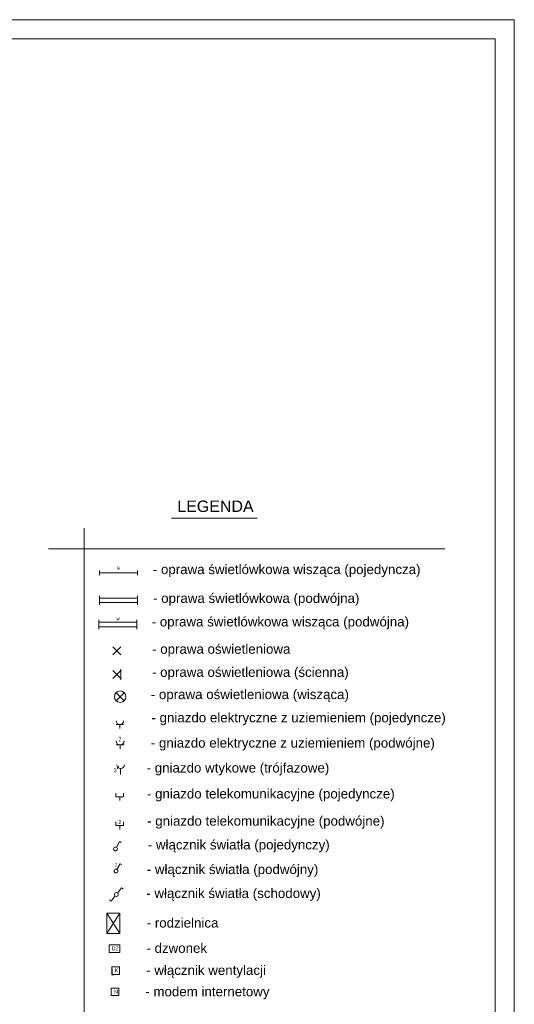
# Model space of a CAD drawing. Header units: millimetres. Extents: x 7052 to 69970, y -1719 to 15326.
# Tile 80 of 160: x 46285 to 47583, y 1640 to 4221. Entities that reach past the tile are written whole.
import ezdxf

# ---------------------------------------------------------------- set-up
doc = ezdxf.new("R2010")
doc.units = ezdxf.units.MM
for name, color, linetype, lineweight in [('m_elektryka', 10, 'Continuous', 5), ('m_elektryka_bialy', 7, 'Continuous', 5), ('m_tabela', 7, 'Continuous', 20), ('m_tekst', 7, 'Continuous', 13), ('m_telekomunikacja', 1, 'Continuous', 5), ('m_went+klima', 1, 'Continuous', 5), ('m_ściany', 7, 'Continuous', 30)]:
    doc.layers.add(name, color=color, linetype=linetype, lineweight=lineweight)
doc.styles.add('ARIAL', font='arial.ttf')
doc.styles.add('DIM', font='dim', dxfattribs={"width": 0.75})
doc.styles.add('PIOTR', font='arial.ttf', dxfattribs={"height": 10})
doc.styles.get("Standard").update_dxf_attribs({"font": 'arial.ttf'})

# ---------------------------------------------------------------- blocks, each defined once
blk = doc.blocks.new('oprawa ścienna')
at = {"layer": 'm_elektryka', "color": 0}
for p, q in [((10.6, 10.6), (-10.6, -10.6)), ((-10.6, 10.6), (10.6, -10.6))]:
    blk.add_line(p, q, dxfattribs=at)
at = {"layer": 'm_elektryka', "color": 0, "ltscale": 0.4}
blk.add_line((10.6, 13.6), (10.6, -13.6), dxfattribs=at)
blk = doc.blocks.new('oświetlenie')
at = {"layer": 'm_elektryka', "color": 0}
for p, q in [((10.6, 10.6), (-10.6, -10.6)), ((-10.6, 10.6), (10.6, -10.6))]:
    blk.add_line(p, q, dxfattribs=at)
blk = doc.blocks.new('świetlówka 2')
at = {"layer": 'm_elektryka', "color": 0, "ltscale": 0.4}
for p, q in [((-100, -6), (-100, 0)), ((0, -6), (0, 0)), ((-100, -6), (0, -6)), ((-100, -12), (-100, -6)), ((-100, -18), (-100, -12)), ((-100, -18), (0, -18)), ((-100, -24), (-100, -18)), ((0, -12), (0, -6)), ((0, -18), (0, -12)), ((0, -24), (0, -18))]:
    blk.add_line(p, q, dxfattribs=at)
blk = doc.blocks.new('gniazdo z u')
at = {"layer": 'm_elektryka', "color": 0}
for p, q in [((-20, -10), (0, -10)), ((-10, -20), (-10, -10))]:
    blk.add_line(p, q, dxfattribs=at)
blk.add_arc((-10, 0), 10, 180, 0, dxfattribs=at)
blk = doc.blocks.new('właczn ik pojedynczy')
at = {"layer": 'm_elektryka', "color": 0}
for p in [(-12.4, 12.7), (0, 0)]:
    blk.add_line(p, (-14.8, 8.3), dxfattribs=at)
blk.add_circle((4.4, -2.4), 5, dxfattribs=at)
blk = doc.blocks.new('g telekomunikacyjne')
at = {"layer": 'm_elektryka', "color": 0, "ltscale": 0.4}
for p, q in [((-10, 10), (-10, 0)), ((10, 0), (-10, 0)), ((10, 10), (10, 0))]:
    blk.add_line(p, q, dxfattribs=at)
at = {"layer": 'm_elektryka', "color": 0}
blk.add_line((0, -10), (0, 0), dxfattribs=at)
blk = doc.blocks.new('wlacznik schodowy')
at = {"layer": 'm_elektryka', "color": 0}
for p, q in [((0, 0), (10.6, 13.3)), ((10.6, 13.3), (14.5, 10.1)), ((-20.8, -17.9), (-16.9, -21.1)), ((-6.3, -7.8), (-16.9, -21.1))]:
    blk.add_line(p, q, dxfattribs=at)
blk.add_circle((-3.1, -3.9), 5, dxfattribs=at)
blk = doc.blocks.new('g trojfazowe')
at = {"layer": 'm_elektryka', "color": 0, "ltscale": 0.4}
blk.add_line((-4.6, 5.2), (-9, 0.1), dxfattribs=at)
at = {"layer": 'm_elektryka', "color": 0}
blk.add_line((0, -15.9), (0, 0), dxfattribs=at)
blk.add_arc((0, 10), 10, 180, 0, dxfattribs=at)
at = {"layer": 'm_elektryka', "color": 0, "style": 'ARIAL'}
blk.add_text('3 ', height=10, dxfattribs=at).set_placement((-18.2, -9.5))
blk = doc.blocks.new('świetlówka 1')
at = {"layer": 'm_elektryka', "color": 0, "ltscale": 0.4}
for p, q in [((0, 0), (0, 6)), ((0, 0), (100, 0)), ((0, -6), (0, 0)), ((100, 0), (100, 6)), ((100, -6), (100, 0))]:
    blk.add_line(p, q, dxfattribs=at)

msp = doc.modelspace()

# ---------------------------------------------------------------- linework, layer by layer
at = {"layer": 'm_elektryka', "color": 0, "ltscale": 3}
for p, q in [((46513.4, 1878.4), (46547.9, 1878.4)), ((46513.4, 1825.2), (46513.4, 1878.4)), ((46513.4, 1878.4), (46547.9, 1825.2)), ((46513.4, 1825.2), (46547.9, 1878.4)), ((46547.9, 1878.4), (46547.9, 1825.2)), ((46547.9, 1825.2), (46513.4, 1825.2))]:
    msp.add_line(p, q, dxfattribs=at)
at = {"layer": 'm_elektryka', "color": 0}
for p, q in [((46547.7, 1795.3), (46519.7, 1795.3)), ((46519.7, 1795.3), (46519.7, 1775.3)), ((46547.7, 1775.3), (46547.7, 1795.3)), ((46519.7, 1775.3), (46547.7, 1775.3))]:
    msp.add_line(p, q, dxfattribs=at)
at = {"layer": 'm_elektryka', "color": 0, "ltscale": 2}
msp.add_circle((46548.4, 2445.9), 15, dxfattribs=at)
at = {"layer": 'm_tabela', "color": 0}
for p, q in [((47583, 4220.8), (39173, 4220.8)), ((47583, -1719.2), (47583, 4220.8)), ((47533, 4170.8), (39223, 4170.8)), ((47533, -1669.2), (47533, 4170.8))]:
    msp.add_line(p, q, dxfattribs=at)
at = {"layer": 'm_tabela', "color": 0, "linetype": 'Continuous'}
for p, q in [((46683, 2913.8), (46908.1, 2913.8)), ((46453.9, 2888), (46453.9, 1447.8)), ((46360.2, 2833.6), (47400.4, 2833.6))]:
    msp.add_line(p, q, dxfattribs=at)
at = {"layer": 'm_telekomunikacja', "color": 0}
for p, q in [((46545, 1682.2), (46525, 1682.2)), ((46525, 1682.2), (46525, 1662.2)), ((46545, 1662.2), (46545, 1682.2)), ((46525, 1662.2), (46545, 1662.2))]:
    msp.add_line(p, q, dxfattribs=at)
at = {"layer": 'm_went+klima', "color": 0}
for p, q in [((46546.4, 1737.9), (46526.4, 1737.9)), ((46526.4, 1737.9), (46526.4, 1717.9)), ((46546.4, 1717.9), (46546.4, 1737.9)), ((46526.4, 1717.9), (46546.4, 1717.9))]:
    msp.add_line(p, q, dxfattribs=at)
at = {"layer": 'm_ściany', "color": 0}
for p, q in [((46526.4, 1732.9), (46526.4, 1717.9)), ((46526.4, 1717.9), (46532.1, 1718))]:
    msp.add_line(p, q, dxfattribs=at)

# ---------------------------------------------------------------- block references
at = {"layer": 'm_elektryka', "color": 0}
for name, p in [('świetlówka 1', (46493.8, 2770.6)), ('świetlówka 2', (46594.1, 2710.6)), ('świetlówka 2', (46592.6, 2647.1)), ('oświetlenie', (46539.6, 2566.1)), ('oprawa ścienna', (46539.6, 2504.1)), ('oświetlenie', (46548.4, 2445.9)), ('gniazdo z u', (46557.6, 2383)), ('g trojfazowe', (46549.6, 2257.5)), ('g telekomunikacyjne', (46547.3, 2183.4)), ('g telekomunikacyjne', (46547.4, 2107.9))]:
    msp.add_blockref(name, p, dxfattribs=at)
at = {"layer": 'm_elektryka', "color": 0, "xscale": 1.04, "yscale": 1.04, "zscale": 1.04}
msp.add_blockref('gniazdo z u', (46558.6, 2329.9), dxfattribs=at)
at = {"layer": 'm_elektryka', "color": 0, "rotation": 270}
for p in [(46538.7, 2051.2), (46540, 1993.3)]:
    msp.add_blockref('właczn ik pojedynczy', p, dxfattribs=at)
at = {"layer": 'm_elektryka_bialy', "color": 0}
msp.add_blockref('wlacznik schodowy', (46541.5, 1931.3), dxfattribs=at)

# ---------------------------------------------------------------- texts
at = {"layer": 'm_elektryka', "color": 0, "attachment_point": 1, "style": 'DIM'}
for s, width, gutter_width, insert, char_height in [('W', 54.427, 75, (46539.7, 2787.8), 10), ('W', 54.427, 75, (46538.7, 2654.9), 10), ('2', 70.754, 97.5, (46544.6, 2341), 13), ('2', 54.427, 75, (46535, 2010.5), 10)]:
    msp.add_mtext_dynamic_manual_height_columns(s, width=width, gutter_width=gutter_width, heights=[0], dxfattribs=dict(at, insert=insert, char_height=char_height))
at = {"layer": 'm_elektryka', "color": 0, "insert": (46544, 2122.3), "char_height": 10, "attachment_point": 1}
msp.add_mtext_dynamic_manual_height_columns('2', width=54.427, gutter_width=75, heights=[0], dxfattribs=at)
at = {"layer": 'm_tabela', "color": 0, "linetype": 'Continuous', "insert": (46798.6, 2945), "char_height": 30, "width": 1008.605, "attachment_point": 5, "style": 'PIOTR'}
msp.add_mtext('LEGENDA', dxfattribs=at)
at = {"layer": 'm_tekst', "color": 0, "ltscale": 3, "char_height": 25, "attachment_point": 1, "style": 'PIOTR'}
for s, insert in [('- oprawa świetlówkowa wisząca (pojedyncza) ', (46634.2, 2792.3)), ('- oprawa świetlówkowa (podwójna)', (46634.8, 2716.7)), ('- oprawa świetlówkowa wisząca (podwójna)', (46631.2, 2655.1)), ('- oprawa oświetleniowa', (46632.3, 2583.5)), ('- oprawa oświetleniowa (ścienna)', (46632, 2522.9)), ('- oprawa oświetleniowa (wisząca)', (46628.8, 2464.6)), ('- gniazdo elektryczne z uziemieniem (pojedyncze)', (46630.6, 2403.7)), ('- gniazdo elektryczne z uziemieniem (podwójne)', (46629, 2337.5)), ('- gniazdo wtykowe (trójfazowe)', (46617.9, 2272.1)), ('- gniazdo telekomunikacyjne (pojedyncze)', (46618.7, 2204.1)), ('- gniazdo telekomunikacyjne (podwójne)', (46619.2, 2132.8)), ('- włącznik światła (pojedynczy)', (46621, 2070.5)), ('- włącznik światła (podwójny)', (46618.3, 2006)), ('- włącznik światła (schodowy)', (46617, 1943.2)), ('- rodzielnica', (46618.1, 1865.7)), ('- dzwonek', (46617.4, 1799.4)), ('- włącznik wentylacji', (46616.7, 1741.5)), ('- modem internetowy', (46614.4, 1685.5))]:
    msp.add_mtext_dynamic_manual_height_columns(s, width=907.34, gutter_width=350, heights=[0], dxfattribs=dict(at, insert=insert))
at = {"layer": 'm_tekst', "color": 0, "char_height": 10, "attachment_point": 1}
for s, insert in [('DZ', (46525.9, 1790.7)), ('K', (46533.9, 1733.4)), ('N', (46532.5, 1677.7))]:
    msp.add_mtext_dynamic_manual_height_columns(s, width=54.427, gutter_width=75, heights=[0], dxfattribs=dict(at, insert=insert))

doc.saveas('drawing.dxf')
